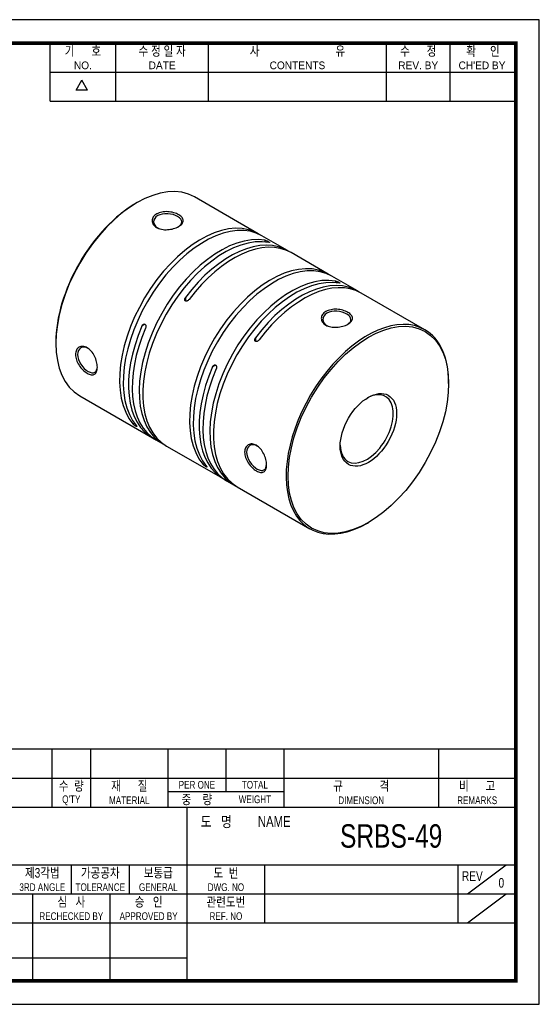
# Model space of a CAD drawing. Header units: millimetres. Extents: x 0 to 297, y 0 to 210.
# Tile 2 of 2: x 186 to 297, y 0 to 210. Entities that reach past the tile are written whole.
import ezdxf
from ezdxf.enums import TextEntityAlignment as Align

# ---------------------------------------------------------------- set-up
doc = ezdxf.new("R2010")
doc.units = ezdxf.units.MM
doc.header["$LTSCALE"] = 5
doc.layers.get('0').update_dxf_attribs({"linetype": 'CONTINUOUS'})
doc.layers.add('BM', color=2, linetype='CONTINUOUS')
doc.layers.add('D', color=7, linetype='CONTINUOUS')
doc.styles.get("Standard").update_dxf_attribs({"font": 'Gulim.ttf', "width": 0.8, "height": 3})

msp = doc.modelspace()

# ---------------------------------------------------------------- linework, layer by layer
for p, q in [((192.71392, 192.64074), (192.71392, 205)), ((206.72109, 192.64074), (206.72109, 205)), ((226.49591, 192.64074), (226.49591, 205)), ((264.39765, 192.64074), (264.39765, 205)), ((277.99284, 192.64074), (277.99284, 205)), ((192.71392, 198.82037), (291.58802, 198.82037)), ((198.25647, 194.97648), (199.49239, 197.11716)), ((200.72832, 194.97648), (199.49239, 197.11716)), ((200.72832, 194.97648), (198.25647, 194.97648)), ((192.71392, 192.64074), (291.58802, 192.64074)), ((292, 54.43705), (147.8086, 54.43705)), ((193.1259, 54.43705), (193.1259, 42.07779)), ((201.36541, 54.43705), (201.36541, 42.07779)), ((217.84443, 54.43705), (217.84443, 42.07779)), ((230.20369, 54.43705), (230.20369, 45.37359)), ((242.56295, 54.43705), (242.56295, 42.07779)), ((275.52098, 54.43705), (275.52098, 42.07779)), ((147.8086, 48.25742), (292, 48.25742)), ((217.84443, 45.37359), (242.56295, 45.37359)), ((147.8086, 42.07779), (292, 42.07779)), ((221.96418, 5), (221.96418, 42.07779)), ((147.8086, 29.71852), (292, 29.71852)), ((197.24565, 29.71852), (197.24565, 23.53889)), ((209.60492, 29.71852), (209.60492, 23.53889)), ((238.4432, 29.71852), (238.4432, 17.35926)), ((279.64074, 29.71852), (279.64074, 17.35926)), ((281.70061, 23.53889), (289.94012, 29.71852)), ((147.8086, 23.53889), (221.96418, 23.53889)), ((189.00615, 23.53889), (189.00615, 5)), ((205.48516, 23.53889), (205.48516, 5)), ((221.96418, 23.53889), (292, 23.53889)), ((281.70061, 17.35926), (289.94012, 23.53889)), ((147.8086, 17.35926), (292, 17.35926)), ((147.8086, 9.87984), (221.96418, 9.87984))]:
    msp.add_line(p, q)
msp.add_lwpolyline([(297, 210), (0, 210), (0, 0), (297, 0)], close=True)
msp.add_lwpolyline([(292, 205, 0.8, 0.8, 0), (5, 205, 0.8, 0.8, 0), (5, 5, 0.8, 0.8, 0), (292, 5, 0.8, 0.8, 0)], format="xyseb", close=True)
at = {"layer": 'BM', "ltscale": 25.4}
for p, q in [((211.28349, 170.98296), (211.07136, 170.86049)), ((237.10994, 164.35805), (223.53349, 172.19642)), ((243.33248, 160.76547), (237.88776, 163.90898)), ((238.54246, 162.60128), (238.54246, 162.9429)), ((252.0299, 155.74401), (244.1103, 160.31639)), ((258.25244, 152.15143), (252.80771, 155.29494)), ((253.60383, 153.90559), (253.60383, 154.24721)), ((272.6067, 143.86399), (259.03025, 151.70235)), ((221.5719, 150.7771), (221.5719, 150.02429)), ((212.94097, 145.03635), (212.28902, 144.65994)), ((193.95938, 141.22166), (193.95938, 140.97671)), ((236.49185, 142.16306), (236.49185, 141.41025)), ((228.00235, 136.34066), (227.35039, 135.96425)), ((277.68082, 132.4035), (277.68082, 132.64845)), ((199.03349, 129.76117), (214.51913, 120.82054)), ((210.37983, 123.79845), (210.67568, 123.96926)), ((215.29695, 120.37146), (216.78187, 119.51414)), ((217.55969, 119.06507), (229.58051, 112.12485)), ((225.29978, 115.18441), (225.59564, 115.35522)), ((230.35832, 111.67577), (231.84325, 110.81845)), ((232.62106, 110.36938), (248.1067, 101.42874)), ((260.3567, 102.6422), (260.56884, 102.76467))]:
    msp.add_line(p, q, dxfattribs=at)
for centre, major_axis, start_param, end_param in [((211.28349, 150.9788), (-12.25, -21.21762), 3.141592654, 6.283185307), ((211.07136, 151.10127), (12.1, 20.95781), 0.785398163, 2.35619449), ((224.85994, 143.14043), (-12.25, -21.21762), 3.109839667, 6.078930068), ((225.63776, 142.69136), (-12.25, -21.21762), 3.141592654, 6.078930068), ((229.03187, 140.73176), (12.25, 21.21762), 0.204255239, 3.173345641), ((229.80969, 140.28269), (12.25, 21.21762), 0.204255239, 3.141592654), ((231.08248, 139.54784), (-12.25, -21.21762), 3.109839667, 4.508133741), ((231.8603, 139.09877), (-12.25, -21.21762), 3.141592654, 4.508133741), ((239.7799, 134.52639), (-12.25, -21.21762), 3.109839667, 6.078930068), ((240.55771, 134.07732), (-12.25, -21.21762), 3.141592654, 6.078930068), ((244.09325, 132.03608), (12.25, 21.21762), 0.204255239, 3.173345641), ((246.00244, 130.93381), (-12.25, -21.21762), 3.109839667, 4.508133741), ((244.87106, 131.587), (12.25, 21.21762), 0.204255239, 3.141592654), ((246.78025, 130.48473), (-12.25, -21.21762), 3.141592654, 4.508133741), ((260.3567, 122.64636), (12.25, 21.21762), 0, 3.926990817), ((226.76913, 142.03816), (12.25, 21.21762), 1.775051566, 3.173345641), ((227.54695, 141.58909), (12.25, 21.21762), 1.775051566, 3.141592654), ((260.3567, 122.64636), (12.25, 21.21762), 5.497787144, 6.283185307), ((241.83051, 133.34247), (12.25, 21.21762), 1.775051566, 3.173345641), ((242.60832, 132.8934), (12.25, 21.21762), 1.775051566, 3.141592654), ((260.21528, 122.72801), (-4, -6.9282), 0, 3.896209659), ((260.21528, 122.72801), (-4, -6.9282), 5.528568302, 6.283185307)]:
    msp.add_ellipse(centre, major_axis=major_axis, ratio=0.577350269, start_param=start_param, end_param=end_param, dxfattribs=at)
for major_axis in [(-12.1, -20.95781), (4.25, 7.36122)]:
    msp.add_ellipse((260.56884, 122.52389), major_axis=major_axis, ratio=0.577350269, dxfattribs=at)
for points, knots in [([(220.12233, 165.87986), (219.81342, 165.70152), (219.07132, 165.39787), (217.77125, 165.16577), (216.47191, 165.24093), (215.36401, 165.62852), (214.63767, 166.29959), (214.37988, 167.12244), (214.65346, 167.9472), (215.39283, 168.62035), (216.50648, 169.01728), (217.80817, 169.10205), (219.10767, 168.88055), (220.21588, 168.42978), (220.94169, 167.82157), (221.19786, 167.14421), (220.92272, 166.46672), (220.43127, 166.05821), (220.12233, 165.87986)], [0, 0, 0, 0, 0.062860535, 0.125504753, 0.187822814, 0.249918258, 0.312038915, 0.374410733, 0.437045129, 0.499995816, 0.562935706, 0.625560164, 0.68794678, 0.750085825, 0.812175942, 0.874483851, 0.93713323, 1, 1, 1, 1]), ([(220.02716, 165.82837), (220.50977, 166.13634), (221.08967, 166.91959), (220.14027, 168.10799), (217.78985, 168.80979), (215.43764, 168.38543), (214.46407, 166.88944), (215.16941, 165.8073), (215.86332, 165.46886), (215.96945, 165.42497)], [0.0090712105, 0.0090712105, 0.0090712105, 0.0090712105, 0.1250181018, 0.2499178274, 0.3749529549, 0.5000030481, 0.6250751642, 0.7500768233, 0.771282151, 0.771282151, 0.771282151, 0.771282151]), ([(238.54246, 162.9429), (238.59752, 162.93293), (238.66522, 162.9154), (238.73971, 162.89168), (238.80921, 162.86956), (238.88719, 162.8412), (238.9662, 162.80899), (239.02107, 162.78662), (239.07785, 162.76181), (239.13201, 162.73638), (239.18647, 162.71081), (239.23991, 162.68381), (239.2862, 162.65835)], [0, 0, 0, 0, 0.1477984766, 0.1477984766, 0.1477984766, 0.28581477, 0.28581477, 0.28581477, 0.3809519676, 0.3809519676, 0.3809519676, 0.4769303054, 0.4769303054, 0.4769303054, 0.4769303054]), ([(239.2862, 162.65835), (239.29798, 162.65187), (239.30936, 162.64546), (239.32028, 162.63916), (239.35822, 162.61725), (239.39093, 162.59635), (239.41584, 162.57819), (239.44068, 162.56008), (239.45853, 162.54417), (239.46907, 162.5312)], [0.4769303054, 0.4769303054, 0.4769303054, 0.4769303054, 0.5008978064, 0.5008978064, 0.5008978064, 0.5854545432, 0.5854545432, 0.5854545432, 0.6695897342, 0.6695897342, 0.6695897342, 0.6695897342]), ([(239.47988, 162.49863), (239.47551, 162.48946), (239.46146, 162.48426), (239.43971, 162.48271), (239.41195, 162.48074), (239.37086, 162.48467), (239.32028, 162.49383)], [0.7594255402, 0.7594255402, 0.7594255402, 0.7594255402, 0.8648446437, 0.8648446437, 0.8648446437, 1, 1, 1, 1]), ([(253.60383, 154.24721), (253.6589, 154.23724), (253.72659, 154.21971), (253.80108, 154.196), (253.87058, 154.17387), (253.94857, 154.14551), (254.02757, 154.1133), (254.08245, 154.09093), (254.13922, 154.06612), (254.19339, 154.04069), (254.24784, 154.01512), (254.30129, 153.98812), (254.34758, 153.96266), (254.35935, 153.95618), (254.37074, 153.94977), (254.38165, 153.94347), (254.4196, 153.92156), (254.4523, 153.90066), (254.47721, 153.8825), (254.50205, 153.86439), (254.5199, 153.84849), (254.53044, 153.83551), (254.54171, 153.82165), (254.54499, 153.81077), (254.54126, 153.80294), (254.53688, 153.79378), (254.52284, 153.78857), (254.50109, 153.78703)], [0, 0, 0, 0, 0.1477984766, 0.1477984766, 0.1477984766, 0.28581477, 0.28581477, 0.28581477, 0.3809519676, 0.3809519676, 0.3809519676, 0.4769303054, 0.4769303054, 0.4769303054, 0.5008978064, 0.5008978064, 0.5008978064, 0.5854545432, 0.5854545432, 0.5854545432, 0.6695897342, 0.6695897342, 0.6695897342, 0.7594255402, 0.7594255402, 0.7594255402, 0.8648446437, 0.8648446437, 0.8648446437, 0.8648446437]), ([(221.60597, 150.00731), (221.5942, 150.01231), (221.58281, 150.01799), (221.5719, 150.02429), (221.53395, 150.04619), (221.50125, 150.07639), (221.47634, 150.11175), (221.4515, 150.14701), (221.43365, 150.18823), (221.42311, 150.23184), (221.41184, 150.27844), (221.40856, 150.32879), (221.41229, 150.37948), (221.41666, 150.4389), (221.43071, 150.50011), (221.45246, 150.55936), (221.48022, 150.63501), (221.52131, 150.70953), (221.5719, 150.7771)], [0.4769303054, 0.4769303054, 0.4769303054, 0.4769303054, 0.5008978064, 0.5008978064, 0.5008978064, 0.5854545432, 0.5854545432, 0.5854545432, 0.6695897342, 0.6695897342, 0.6695897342, 0.7594255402, 0.7594255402, 0.7594255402, 0.8648446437, 0.8648446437, 0.8648446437, 1, 1, 1, 1]), ([(222.34971, 150.32803), (222.29465, 150.25448), (222.22695, 150.1863), (222.15246, 150.13061), (222.08296, 150.07865), (222.00498, 150.0358), (221.92597, 150.00938), (221.8711, 149.99103), (221.81433, 149.98019), (221.76016, 149.97926), (221.70571, 149.97833), (221.65226, 149.98764), (221.60597, 150.00731)], [0, 0, 0, 0, 0.1477984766, 0.1477984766, 0.1477984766, 0.28581477, 0.28581477, 0.28581477, 0.3809519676, 0.3809519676, 0.3809519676, 0.4769303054, 0.4769303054, 0.4769303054, 0.4769303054]), ([(251.51787, 147.75363), (251.82679, 147.932), (252.56894, 148.19577), (253.86907, 148.28148), (255.16831, 148.06082), (256.27626, 147.61031), (257.00255, 147.00193), (257.26031, 146.32434), (256.98672, 145.646), (256.24715, 145.0331), (255.1333, 144.57615), (253.83158, 144.34499), (252.53224, 144.42115), (251.42431, 144.80909), (250.69851, 145.48019), (250.44229, 146.30313), (250.71763, 147.12687), (251.20898, 147.57529), (251.51787, 147.75363)], [0, 0, 0, 0, 0.06286677, 0.125516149, 0.187824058, 0.249914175, 0.31205322, 0.374439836, 0.437064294, 0.500004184, 0.562954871, 0.625589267, 0.687961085, 0.750081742, 0.812177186, 0.874495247, 0.937139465, 1, 1, 1, 1]), ([(251.73, 147.38621), (251.17586, 147.06628), (250.52697, 146.06984), (251.23057, 144.98794), (251.92368, 144.64919), (252.02988, 144.60517)], [0, 0, 0, 0, 0.1250082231, 0.2499231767, 0.271155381, 0.271155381, 0.271155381, 0.271155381]), ([(256.08942, 145.00758), (256.57228, 145.31566), (257.15261, 146.09951), (256.2013, 147.28814), (253.85103, 147.98894), (252.28418, 147.70617), (251.73, 147.38621)], [0.5090555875, 0.5090555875, 0.5090555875, 0.5090555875, 0.6250470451, 0.7500821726, 0.8749818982, 1, 1, 1, 1]), ([(212.28902, 144.65994), (212.32518, 144.7444), (212.37421, 144.82335), (212.432, 144.88869), (212.48591, 144.94965), (212.54946, 145.00083), (212.61686, 145.03396), (212.66367, 145.05696), (212.71354, 145.07179), (212.76265, 145.07563), (212.81201, 145.0795), (212.86212, 145.07212), (212.90732, 145.05308)], [0, 0, 0, 0, 0.1477984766, 0.1477984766, 0.1477984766, 0.28581477, 0.28581477, 0.28581477, 0.3809519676, 0.3809519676, 0.3809519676, 0.4769303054, 0.4769303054, 0.4769303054, 0.4769303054]), ([(212.90732, 145.05308), (212.91881, 145.04824), (212.93006, 145.04265), (212.94097, 145.03635), (212.97892, 145.01444), (213.01337, 144.98324), (213.04156, 144.94599), (213.06966, 144.90884), (213.09236, 144.86482), (213.10886, 144.81777), (213.1265, 144.76749), (213.13756, 144.71265), (213.14247, 144.65697), (213.14823, 144.5917), (213.14571, 144.52383), (213.13618, 144.45753), (213.124, 144.37288), (213.10006, 144.28846), (213.06683, 144.21087)], [0.4769303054, 0.4769303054, 0.4769303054, 0.4769303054, 0.5008978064, 0.5008978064, 0.5008978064, 0.5854545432, 0.5854545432, 0.5854545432, 0.6695897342, 0.6695897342, 0.6695897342, 0.7594255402, 0.7594255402, 0.7594255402, 0.8648446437, 0.8648446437, 0.8648446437, 1, 1, 1, 1]), ([(236.49185, 141.41025), (236.4539, 141.43216), (236.4212, 141.46235), (236.39629, 141.49771), (236.37145, 141.53297), (236.3536, 141.57419), (236.34306, 141.6178), (236.33179, 141.6644), (236.32851, 141.71475), (236.33224, 141.76544), (236.33662, 141.82486), (236.35066, 141.88607), (236.37241, 141.94532), (236.40018, 142.02097), (236.44126, 142.09549), (236.49185, 142.16306)], [0.5008978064, 0.5008978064, 0.5008978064, 0.5008978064, 0.5854545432, 0.5854545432, 0.5854545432, 0.6695897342, 0.6695897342, 0.6695897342, 0.7594255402, 0.7594255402, 0.7594255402, 0.8648446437, 0.8648446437, 0.8648446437, 1, 1, 1, 1]), ([(237.26967, 141.71399), (237.2146, 141.64044), (237.14691, 141.57226), (237.07242, 141.51657), (237.00292, 141.46461), (236.92493, 141.42176), (236.84593, 141.39534), (236.79105, 141.37699), (236.73428, 141.36615), (236.68011, 141.36522), (236.62566, 141.36429), (236.57221, 141.3736), (236.52592, 141.39327)], [0, 0, 0, 0, 0.1477984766, 0.1477984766, 0.1477984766, 0.28581477, 0.28581477, 0.28581477, 0.3809519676, 0.3809519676, 0.3809519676, 0.4769303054, 0.4769303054, 0.4769303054, 0.4769303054]), ([(202.79821, 135.87361), (202.7982, 135.51693), (202.69012, 134.88716), (202.24109, 134.30999), (201.52633, 134.19317), (200.63672, 134.51764), (199.69238, 135.25175), (198.85088, 136.26626), (198.27341, 137.43596), (198.06013, 138.59898), (198.2732, 139.57598), (198.85064, 140.22527), (199.6922, 140.41353), (200.63669, 140.12017), (201.52631, 139.35445), (202.24102, 138.26685), (202.69017, 137.02491), (202.79822, 136.23032), (202.79821, 135.87361)], [0, 0, 0, 0, 0.062860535, 0.125504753, 0.187822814, 0.249918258, 0.312038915, 0.374410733, 0.437045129, 0.499995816, 0.562935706, 0.625560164, 0.68794678, 0.750085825, 0.812175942, 0.874483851, 0.93713323, 1, 1, 1, 1]), ([(201.11579, 139.6975), (201.02472, 139.76746), (200.38452, 140.19931), (199.09458, 140.26895), (198.28598, 138.67755), (199.09476, 136.42841), (200.87769, 134.74398), (202.38153, 134.51599), (202.76985, 135.40997), (202.79523, 135.98195)], [0.228712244, 0.228712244, 0.228712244, 0.228712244, 0.2499178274, 0.3749529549, 0.5000030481, 0.6250751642, 0.7500768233, 0.8749917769, 0.9909407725, 0.9909407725, 0.9909407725, 0.9909407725]), ([(227.35039, 135.96425), (227.38656, 136.04871), (227.43559, 136.12767), (227.49337, 136.193), (227.54728, 136.25397), (227.61083, 136.30514), (227.67823, 136.33827), (227.72504, 136.36127), (227.77491, 136.3761), (227.82402, 136.37994), (227.87339, 136.38381), (227.9235, 136.37643), (227.96869, 136.35739)], [0, 0, 0, 0, 0.1477984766, 0.1477984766, 0.1477984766, 0.28581477, 0.28581477, 0.28581477, 0.3809519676, 0.3809519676, 0.3809519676, 0.4769303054, 0.4769303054, 0.4769303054, 0.4769303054]), ([(227.96869, 136.35739), (227.98019, 136.35255), (227.99143, 136.34696), (228.00235, 136.34066), (228.04029, 136.31875), (228.07475, 136.28755), (228.10293, 136.2503), (228.13104, 136.21315), (228.15373, 136.16913), (228.17024, 136.12208), (228.18787, 136.0718), (228.19894, 136.01696), (228.20385, 135.96128), (228.2096, 135.89601), (228.20708, 135.82815), (228.19755, 135.76184), (228.18538, 135.67719), (228.16143, 135.59277), (228.12821, 135.51518)], [0.4769303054, 0.4769303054, 0.4769303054, 0.4769303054, 0.5008978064, 0.5008978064, 0.5008978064, 0.5854545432, 0.5854545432, 0.5854545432, 0.6695897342, 0.6695897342, 0.6695897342, 0.7594255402, 0.7594255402, 0.7594255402, 0.8648446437, 0.8648446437, 0.8648446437, 1, 1, 1, 1]), ([(211.03178, 123.27671), (210.99384, 123.29862), (210.95134, 123.32518), (210.90826, 123.35383), (210.86531, 123.3824), (210.82068, 123.41376), (210.77765, 123.44549), (210.73165, 123.47941), (210.68641, 123.51451), (210.64438, 123.54876), (210.59511, 123.5889), (210.54912, 123.62876), (210.50868, 123.66621), (210.45705, 123.71403), (210.41305, 123.75922), (210.37983, 123.79845)], [0.5008978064, 0.5008978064, 0.5008978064, 0.5008978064, 0.5854545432, 0.5854545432, 0.5854545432, 0.6695897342, 0.6695897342, 0.6695897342, 0.7594255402, 0.7594255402, 0.7594255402, 0.8648446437, 0.8648446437, 0.8648446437, 1, 1, 1, 1]), ([(211.15764, 123.34938), (211.19381, 123.30668), (211.21901, 123.27058), (211.22999, 123.24494), (211.24024, 123.22103), (211.23835, 123.20545), (211.22173, 123.20164), (211.21019, 123.199), (211.19119, 123.202), (211.16491, 123.21133), (211.13849, 123.22071), (211.1037, 123.23694), (211.06352, 123.25887), (211.0533, 123.26445), (211.0427, 123.27041), (211.03178, 123.27671)], [0, 0, 0, 0, 0.1477984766, 0.1477984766, 0.1477984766, 0.28581477, 0.28581477, 0.28581477, 0.3809519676, 0.3809519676, 0.3809519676, 0.4769303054, 0.4769303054, 0.4769303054, 0.5008978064, 0.5008978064, 0.5008978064, 0.5008978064]), ([(234.19375, 117.74739), (234.19374, 118.10411), (234.33639, 118.75395), (234.91223, 119.40412), (235.75294, 119.5937), (236.69707, 119.3007), (237.58709, 118.53491), (238.30278, 117.44757), (238.75344, 116.2047), (238.91445, 115.01173), (238.75325, 114.06491), (238.30258, 113.48881), (237.58695, 113.37331), (236.69703, 113.69822), (235.75293, 114.43243), (234.91214, 115.44735), (234.33643, 116.61616), (234.19376, 117.39069), (234.19375, 117.74739)], [0, 0, 0, 0, 0.06286677, 0.125516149, 0.187824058, 0.249914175, 0.31205322, 0.374439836, 0.437064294, 0.500004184, 0.562954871, 0.625589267, 0.687961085, 0.750081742, 0.812177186, 0.874495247, 0.937139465, 1, 1, 1, 1]), ([(234.61802, 117.74739), (234.61801, 117.10752), (235.15651, 115.6092), (236.93847, 113.92428), (238.44353, 113.69457), (238.83229, 114.589), (238.85768, 115.16135)], [0, 0, 0, 0, 0.1250082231, 0.2499231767, 0.3749248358, 0.4909457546, 0.4909457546, 0.4909457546, 0.4909457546]), ([(237.17625, 118.87831), (237.08506, 118.94825), (236.44523, 119.37903), (235.15656, 119.44743), (234.61802, 118.3873), (234.61802, 117.74739)], [0.728856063, 0.728856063, 0.728856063, 0.728856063, 0.7500821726, 0.8749818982, 1, 1, 1, 1]), ([(225.6976, 114.83145), (225.65161, 114.86537), (225.60636, 114.90047), (225.56433, 114.93472), (225.51506, 114.97486), (225.46907, 115.01472), (225.42863, 115.05218), (225.377, 115.09999), (225.333, 115.14518), (225.29978, 115.18441)], [0.6695897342, 0.6695897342, 0.6695897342, 0.6695897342, 0.7594255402, 0.7594255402, 0.7594255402, 0.8648446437, 0.8648446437, 0.8648446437, 1, 1, 1, 1]), ([(225.98347, 114.64483), (225.97326, 114.65041), (225.96265, 114.65637), (225.95174, 114.66267), (225.91379, 114.68458), (225.87129, 114.71114), (225.82821, 114.73979), (225.78526, 114.76836), (225.74063, 114.79972), (225.6976, 114.83145)], [0.4769303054, 0.4769303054, 0.4769303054, 0.4769303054, 0.5008978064, 0.5008978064, 0.5008978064, 0.5854545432, 0.5854545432, 0.5854545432, 0.6695897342, 0.6695897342, 0.6695897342, 0.6695897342]), ([(226.14169, 114.5876), (226.13014, 114.58496), (226.11114, 114.58796), (226.08486, 114.59729), (226.05844, 114.60667), (226.02366, 114.6229), (225.98347, 114.64483)], [0.28581477, 0.28581477, 0.28581477, 0.28581477, 0.3809519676, 0.3809519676, 0.3809519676, 0.4769303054, 0.4769303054, 0.4769303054, 0.4769303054]), ([(226.0776, 114.73534), (226.11376, 114.69264), (226.13896, 114.65654), (226.14995, 114.6309), (226.1602, 114.60699), (226.15831, 114.59141), (226.14169, 114.5876)], [0, 0, 0, 0, 0.1477984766, 0.1477984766, 0.1477984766, 0.28581477, 0.28581477, 0.28581477, 0.28581477])]:
    msp.add_open_spline(points, degree=3, knots=knots, dxfattribs=at)
for points in [[(239.46907, 162.5312), (239.48033, 162.51734), (239.48361, 162.50646), (239.47988, 162.49863)], [(254.50109, 153.78703), (254.47332, 153.78505), (254.43224, 153.78898), (254.38165, 153.79814)], [(236.52592, 141.39327), (236.51415, 141.39827), (236.50276, 141.40395), (236.49185, 141.41025)]]:
    msp.add_open_spline(points, degree=3, dxfattribs=at)

# ---------------------------------------------------------------- texts
at = {"layer": 'D', "width": 0.8}
for s, height, p in [('기      호', 2.059877, (199.71751, 203.3521)), ('수 정 일 자', 2.059877, (216.6085, 203.3521)), ('사                           유', 2.0598771, (245.44678, 203.3521)), ('수      정', 2.059877, (271.19524, 203.3521)), ('확     인', 2.059877, (284.99642, 203.3521)), ('수  량', 2.059877, (197.24565, 46.60952)), ('재      질', 2.059877, (209.60492, 46.60952)), ('PER ONE', 1.647902, (224.02406, 46.8155)), ('TOTAL', 1.647902, (236.38332, 46.8155)), ('규             격', 2.0598771, (259.04197, 46.60952)), ('비      고', 2.059877, (283.76049, 46.60952)), ("Q'TY", 1.647902, (197.24565, 43.5197)), ('MATERIAL', 1.647902, (209.60492, 43.5197)), ('중    량', 2.059877, (224.02406, 43.72569)), ('WEIGHT', 1.647902, (236.38332, 43.72569)), ('DIMENSION', 1.647902, (259.04197, 43.5197)), ('REMARKS', 1.647902, (283.76049, 43.5197)), ('도   명', 2.307062, (228.14381, 38.98797)), ('NAME', 2.307062, (240.50307, 38.98797)), ('SRBS-49', 5, (265.42755, 35.89816)), ('제3각법', 2.059877, (191.06602, 28.07062)), ('가공공차', 2.059877, (203.42529, 28.07062)), ('보통급', 2.059877, (215.78455, 28.07062)), ('도  번', 2.059877, (230.20369, 28.07062)), ('REV', 2.059877, (282.73055, 27.34967)), ('3RD ANGLE', 1.647902, (191.06602, 24.98081)), ('TOLERANCE', 1.647902, (203.42529, 24.98081)), ('GENERAL', 1.647902, (215.78455, 24.98081)), ('DWG. NO', 1.647902, (230.20369, 24.98081)), ('0', 2.05988, (288.91018, 25.90775)), ('심   사', 2.059877, (197.24565, 21.89099)), ('승   인', 2.059877, (213.72467, 21.89099)), ('관련도번', 2.059877, (230.20369, 21.89099)), ('REF. NO', 1.647902, (230.20369, 18.80118))]:
    msp.add_text(s, height=height, dxfattribs=at).set_placement(p, align=Align.MIDDLE)
at = {"layer": 'D'}
for s, p in [('NO.', (199.71751, 200.26228)), ('DATE', (216.6085, 200.26228)), ('CONTENTS', (245.44678, 200.26228)), ('REV. BY', (271.19524, 200.26228)), ("CH'ED BY", (284.79043, 200.26228))]:
    msp.add_text(s, height=1.647902, dxfattribs=at).set_placement(p, align=Align.MIDDLE)
at = {"layer": 'D', "width": 0.8}
for s, p in [('RECHECKED BY', (197.24565, 17.97719)), ('APPROVED BY', (213.72467, 17.97719))]:
    msp.add_text(s, height=1.6479017, dxfattribs=at).set_placement(p, align=Align.CENTER)

doc.saveas('drawing.dxf')
